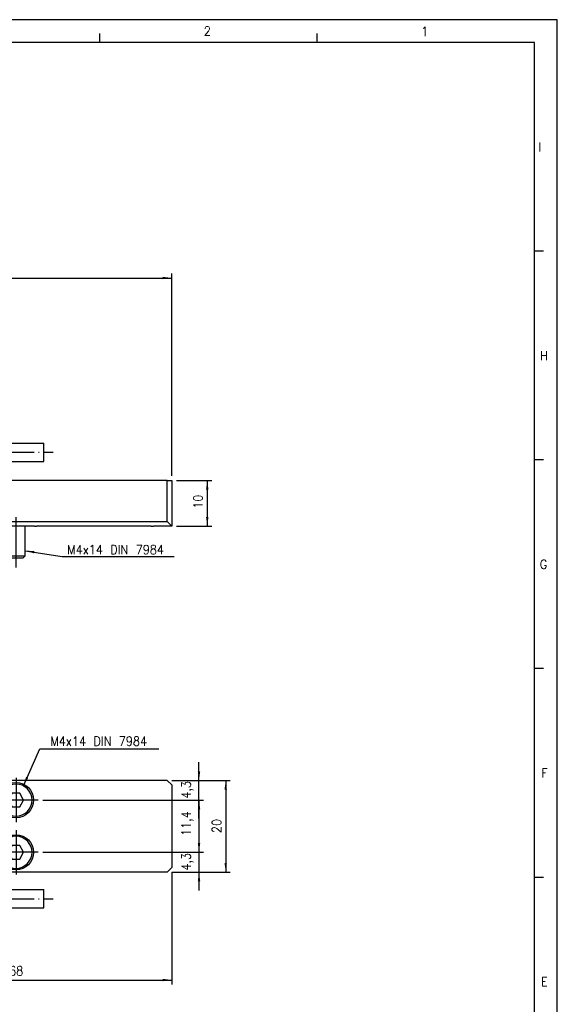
# Model space of a CAD drawing. Header units: millimetres. Extents: x -85 to 1903, y -72 to 348.
# Tile 7 of 9: x 392 to 509, y 133 to 348. Entities that reach past the tile are written whole.
import ezdxf

# ---------------------------------------------------------------- set-up
doc = ezdxf.new("R2010")
doc.units = ezdxf.units.MM
doc.linetypes.add('DOT_CENTER', pattern=[14, 12, -1, 0, -1])
doc.layers.add('1', color=7, linetype='Continuous')
doc.styles.add('CONVERTER_11', font='txt.shx', dxfattribs={"width": 0.9})
doc.dimstyles.new('ME10_DIM_26', dxfattribs={"dimtxt": 2, "dimasz": 2, "dimexe": 1, "dimexo": 1, "dimgap": 1, "dimtad": 1, "dimdsep": 46, "dimtxsty": 'CONVERTER_11', "dimsah": 1, "dimcen": 0.09, "dimclrd": 2, "dimclre": 2, "dimclrt": 2, "dimadec": 0, "dimazin": 0, "dimtfac": 1, "dimtdec": 4, "dimtix": 1, "dimtmove": 0, "dimatfit": 3, "dimfxl": 1, "dimtolj": 1, "dimtzin": 0, "dimarcsym": 0})
doc.dimstyles.new('ME10_DIM_29', dxfattribs={"dimtxt": 2, "dimasz": 2, "dimexe": 1, "dimexo": 1, "dimgap": 1, "dimtad": 1, "dimdsep": 46, "dimtxsty": 'CONVERTER_11', "dimsah": 1, "dimcen": 0.09, "dimclrd": 2, "dimclre": 2, "dimclrt": 2, "dimadec": 0, "dimazin": 0, "dimtfac": 1, "dimtdec": 4, "dimtix": 1, "dimtmove": 0, "dimatfit": 3, "dimfxl": 1, "dimtolj": 1, "dimtzin": 0, "dimarcsym": 0})
doc.dimstyles.new('ME10_DIM_35', dxfattribs={"dimtxt": 2, "dimasz": 2, "dimexe": 1, "dimexo": 1, "dimgap": 1, "dimtad": 1, "dimdsep": 46, "dimtxsty": 'CONVERTER_11', "dimsah": 1, "dimcen": 0.09, "dimclrd": 2, "dimclre": 2, "dimclrt": 2, "dimadec": 0, "dimazin": 0, "dimtfac": 1, "dimtdec": 4, "dimtix": 1, "dimtmove": 0, "dimatfit": 3, "dimfxl": 1, "dimtolj": 1, "dimtzin": 0, "dimarcsym": 0})
doc.dimstyles.new('ME10_DIM_36', dxfattribs={"dimtxt": 2, "dimasz": 2, "dimexe": 1, "dimexo": 1, "dimgap": 1, "dimtad": 1, "dimdsep": 46, "dimtxsty": 'CONVERTER_11', "dimsah": 1, "dimcen": 0.09, "dimclrd": 2, "dimclre": 2, "dimclrt": 2, "dimadec": 0, "dimazin": 0, "dimtfac": 1, "dimtdec": 4, "dimtix": 1, "dimtmove": 0, "dimatfit": 3, "dimfxl": 1, "dimtolj": 1, "dimtzin": 0, "dimarcsym": 0})
doc.dimstyles.new('ME10_DIM_37', dxfattribs={"dimtxt": 2, "dimasz": 2, "dimexe": 1, "dimexo": 1, "dimgap": 1, "dimtad": 1, "dimdsep": 46, "dimtxsty": 'CONVERTER_11', "dimsah": 1, "dimcen": 0.09, "dimclrd": 2, "dimclre": 2, "dimclrt": 2, "dimadec": 0, "dimazin": 0, "dimtfac": 1, "dimtdec": 4, "dimtix": 1, "dimtmove": 0, "dimatfit": 3, "dimfxl": 1, "dimtolj": 1, "dimtzin": 0, "dimarcsym": 0})
doc.dimstyles.new('ME10_DIM_38', dxfattribs={"dimtxt": 2, "dimasz": 2, "dimexe": 1, "dimexo": 1, "dimgap": 1, "dimtad": 1, "dimdsep": 46, "dimtxsty": 'CONVERTER_11', "dimsah": 1, "dimcen": 0.09, "dimclrd": 2, "dimclre": 2, "dimclrt": 2, "dimadec": 0, "dimazin": 0, "dimtfac": 1, "dimtdec": 4, "dimtix": 1, "dimtmove": 0, "dimatfit": 3, "dimfxl": 1, "dimtolj": 1, "dimtzin": 0, "dimarcsym": 0})
doc.dimstyles.new('ME10_DIM_39', dxfattribs={"dimtxt": 2, "dimasz": 2, "dimexe": 1, "dimexo": 1, "dimgap": 1, "dimtad": 1, "dimdsep": 46, "dimtxsty": 'CONVERTER_11', "dimsah": 1, "dimcen": 0.09, "dimclrd": 2, "dimclre": 2, "dimclrt": 2, "dimadec": 0, "dimazin": 0, "dimtfac": 1, "dimtdec": 4, "dimtix": 1, "dimtmove": 0, "dimatfit": 3, "dimfxl": 1, "dimtolj": 1, "dimtzin": 0, "dimarcsym": 0})
doc.dimstyles.get("Standard").update_dxf_attribs({"dimtxt": 0.18, "dimasz": 0.18, "dimexe": 0.18, "dimexo": 0.0625, "dimgap": 0.09, "dimtad": 0, "dimtih": 1, "dimtoh": 1, "dimdec": 4, "dimzin": 0, "dimdsep": 46, "dimtxsty": 'Standard', "dimcen": 0.09, "dimadec": 0, "dimazin": 0, "dimtfac": 1, "dimtdec": 4, "dimtofl": 0, "dimtmove": 0, "dimatfit": 3, "dimfxl": 1, "dimtolj": 1, "dimtzin": 0, "dimarcsym": 0})

# ---------------------------------------------------------------- blocks, each defined once
blk = doc.blocks.new('DIN_433_4_3_ARANDELA_INOX_1__17', base_point=(420.5, 237.4))
at = {"color": 7, "linetype": 'Continuous'}
blk.add_line((420.5, 237.4), (421, 237.4), dxfattribs=at)
blk = doc.blocks.new('DIN7984_M4X14_TORNILLO_1__18', base_point=(389, 230.4))
at = {"color": 7, "linetype": 'Continuous'}
for p, q in [((389, 230.9), (389, 237.4)), ((393, 230.9), (393, 237.4)), ((389, 230.9), (393, 230.9)), ((389.5, 230.4), (389, 230.9)), ((392.5, 230.4), (389.5, 230.4)), ((392.5, 230.4), (393, 230.9))]:
    blk.add_line(p, q, dxfattribs=at)
at = {"layer": '1', "color": 2, "linetype": 'DOT_CENTER'}
blk.add_line((391, 228.4), (391, 239.4), dxfattribs=at)
blk = doc.blocks.new('DIN7984_M4X14_TORNILLO_1_1__19', base_point=(389, 230.4))
at = {"color": 7, "linetype": 'Continuous'}
for p, q in [((389, 230.9), (389, 237.4)), ((393, 230.9), (393, 237.4)), ((389, 230.9), (393, 230.9)), ((389.5, 230.4), (389, 230.9)), ((392.5, 230.4), (389.5, 230.4)), ((392.5, 230.4), (393, 230.9))]:
    blk.add_line(p, q, dxfattribs=at)
at = {"layer": '1', "color": 2, "linetype": 'DOT_CENTER'}
blk.add_line((391, 228.4), (391, 239.4), dxfattribs=at)
blk = doc.blocks.new('DIN_433_4_3_ARANDELA_INOX__20', base_point=(395, 237.4))
at = {"color": 7, "linetype": 'Continuous'}
blk.add_line((395, 237.4), (395.5, 237.4), dxfattribs=at)
blk = doc.blocks.new('DIN912_M4X45_TORNILLO__21', base_point=(425, 238.3))
at = {"color": 7, "linetype": 'Continuous'}
for p, q in [((425, 244.5), (425, 241.5)), ((425, 241.5), (425, 239.95)), ((425, 239.95), (425, 238.3))]:
    blk.add_line(p, q, dxfattribs=at)
blk = doc.blocks.new('TIRANTE_TENSOR__22', base_point=(349, 237.99))
at = {"color": 7, "linetype": 'Continuous'}
for p, q in [((351, 243.85), (350.15, 243)), ((351, 243.85), (352.5, 243.85)), ((352.5, 243.85), (352.5, 243)), ((357, 242.35), (357, 243.25)), ((349.5, 242.35), (349, 241.85)), ((349, 240.13), (349, 241.85)), ((349.65, 242.5), (349.5, 242.35)), ((349.5, 242.35), (351.5, 242.35)), ((351.5, 242.35), (352.5, 242.35)), ((351.5, 242.35), (351.5, 239.46)), ((352.5, 242.5), (352.5, 242.35)), ((352.5, 242.35), (357, 242.35)), ((351.5, 239.46), (349, 240.13)), ((357, 237.99), (351.5, 239.46))]:
    blk.add_line(p, q, dxfattribs=at)
blk = doc.blocks.new('CARCASA_TENSOR__23', base_point=(357, 237.4))
at = {"color": 7, "linetype": 'Continuous'}
for p, q in [((357, 243.25), (357, 247.4)), ((357, 247.4), (358, 247.4)), ((358, 247.4), (358, 238.4)), ((424, 247.4), (358, 247.4)), ((424, 238.4), (424, 247.4)), ((424, 247.4), (425, 247.4)), ((425, 247.4), (425, 244.5)), ((357, 242.35), (357, 243.25)), ((425, 244.5), (425, 241.5)), ((357, 237.4), (357, 242.35)), ((425, 241.5), (425, 239.95)), ((425, 239.95), (425, 238.3)), ((358, 238.4), (357, 237.4)), ((395, 237.4), (357, 237.4)), ((358, 238.4), (424, 238.4)), ((395, 237.4), (395.5, 237.4)), ((420.5, 237.4), (395.5, 237.4)), ((420.5, 237.4), (421, 237.4)), ((425, 237.4), (421, 237.4)), ((424, 238.4), (425, 237.4)), ((425, 238.3), (425, 237.4))]:
    blk.add_line(p, q, dxfattribs=at)
blk = doc.blocks.new('SUBCONJUNTO_TENSOR_REGLA_EXPOSED_TENSADA__24', base_point=(349, 230.4))
for name, p in [('CARCASA_TENSOR__23', (357, 237.4)), ('TIRANTE_TENSOR__22', (349, 237.99)), ('DIN912_M4X45_TORNILLO__21', (425, 238.3)), ('DIN7984_M4X14_TORNILLO_1__18', (389, 230.4)), ('DIN7984_M4X14_TORNILLO_1_1__19', (389, 230.4)), ('DIN_433_4_3_ARANDELA_INOX__20', (395, 237.4)), ('DIN_433_4_3_ARANDELA_INOX_1__17', (420.5, 237.4))]:
    blk.add_blockref(name, p)
blk = doc.blocks.new('CABEZA_REGLA_EXPOSED_1__25', base_point=(276, 243.6))
at = {"color": 7, "linetype": 'Continuous'}
for p, q in [((276, 255.6), (283, 255.6)), ((276, 243.6), (276, 255.6)), ((315, 255.6), (283, 255.6)), ((283, 243.6), (283, 255.6)), ((315, 255.6), (315, 243.6)), ((322, 255.6), (315, 255.6)), ((322, 255.4), (322, 255.6)), ((322, 246.4), (322, 255.4)), ((323.79, 255.4), (322, 255.4)), ((324.71, 254.69), (324.15, 255.25)), ((329, 254.4), (325.41, 254.4)), ((329.5, 253.9), (329, 254.4)), ((329, 247.4), (329, 254.4)), ((329.5, 253.9), (329.5, 247.9)), ((370.84, 255.52), (397.09, 255.52)), ((397.09, 251.54), (397.09, 255.52)), ((343.34, 252.9), (329.5, 252.9)), ((370.84, 251.52), (397.09, 251.52)), ((397.09, 251.52), (397.09, 251.54)), ((329, 247.4), (325.41, 247.4)), ((329.5, 247.9), (329, 247.4)), ((343.34, 248.9), (329.5, 248.9)), ((284.78, 246.6), (284.78, 243.6)), ((284.78, 246.6), (286.02, 246.6)), ((286.02, 246.6), (286.02, 243.6)), ((307.48, 246.6), (307.48, 243.6)), ((307.48, 246.6), (308.72, 246.6)), ((308.72, 246.6), (308.72, 243.6)), ((322, 243.6), (322, 246.4)), ((323.79, 246.4), (322, 246.4)), ((324.71, 247.11), (324.15, 246.55)), ((276, 243.6), (283, 243.6)), ((284.78, 243.6), (283, 243.6)), ((284.78, 243.6), (286.02, 243.6)), ((307.48, 243.6), (286.02, 243.6)), ((307.48, 243.6), (308.72, 243.6)), ((315, 243.6), (308.72, 243.6)), ((315, 243.6), (322, 243.6))]:
    blk.add_line(p, q, dxfattribs=at)
for centre, radius in [((279, 246.6), 1.85), ((279, 246.6), 1.6), ((279, 246.6), 1.25), ((319, 246.6), 1.85), ((319, 246.6), 1.6), ((319, 246.6), 1.25)]:
    blk.add_circle(centre, radius, dxfattribs=at)
for centre, radius, start, end in [((323.79, 254.9), 0.5, 45, 90), ((325.41, 255.4), 1, 225, 270), ((325.41, 246.4), 1, 90, 135), ((323.79, 246.9), 0.5, 270, 315)]:
    blk.add_arc(centre, radius, start, end, dxfattribs=at)
for points, knots in [([(343.34, 252.9), (344.18, 252.91), (345.68, 252.92), (347.65, 252.99), (349.6, 253.1), (351.43, 253.24), (353.12, 253.44), (354.38, 253.62), (355.25, 253.79), (355.96, 253.95), (356.28, 254.05), (356.46, 254.11)], [0, 0, 0, 0, 2.5135, 4.508223, 5.906104, 8.384034, 10.000031, 11.019237, 12.197407, 12.657012, 13.209669, 13.209669, 13.209669, 13.209669]), ([(356.46, 254.11), (356.66, 254.17), (357.11, 254.31), (357.92, 254.5), (359.01, 254.72), (360.42, 254.93), (362.36, 255.16), (364.64, 255.34), (367.04, 255.46), (369.1, 255.51), (370.32, 255.52), (370.84, 255.52)], [0, 0, 0, 0, 0.62921, 1.420102, 2.48505, 3.957263, 5.711348, 8.336658, 10.820159, 12.928802, 14.497554, 14.497554, 14.497554, 14.497554]), ([(370.84, 251.52), (370.01, 251.51), (368.5, 251.5), (366.54, 251.43), (364.8, 251.33), (362.97, 251.2), (361.18, 251), (359.71, 250.78), (358.8, 250.6), (358.18, 250.45), (357.86, 250.35), (357.72, 250.31)], [0, 0, 0, 0, 2.5135, 4.508223, 5.906104, 7.729569, 10.000007, 11.308715, 12.197405, 12.780523, 13.209686, 13.209686, 13.209686, 13.209686]), ([(357.72, 250.31), (357.52, 250.25), (357.07, 250.11), (356.27, 249.91), (355.18, 249.7), (353.65, 249.47), (351.71, 249.25), (349.43, 249.07), (347.14, 248.96), (345.09, 248.91), (343.86, 248.9), (343.34, 248.9)], [0, 0, 0, 0, 0.62921, 1.420102, 2.48505, 3.957263, 6.044379, 8.336662, 10.820163, 12.928805, 14.497557, 14.497557, 14.497557, 14.497557])]:
    blk.add_open_spline(points, degree=3, knots=knots, dxfattribs=at)
at = {"layer": '1', "color": 2, "linetype": 'DOT_CENTER'}
for p, q in [((368.84, 253.52), (399.09, 253.52)), ((279, 249.45), (279, 243.75)), ((319, 249.45), (319, 243.75)), ((325.79, 250.9), (320, 250.9)), ((345.34, 250.9), (323.41, 250.9)), ((281.85, 246.6), (276.15, 246.6)), ((321.85, 246.6), (316.15, 246.6))]:
    blk.add_line(p, q, dxfattribs=at)
at = {"layer": '1', "color": 30, "linetype": 'Continuous'}
for centre in [(279, 246.6), (319, 246.6)]:
    blk.add_arc(centre, 1.5, 175, 95, dxfattribs=at)
blk = doc.blocks.new('EXT_EXTA-1040__26', base_point=(11, 230.4))
for name, p in [('CABEZA_REGLA_EXPOSED_1__25', (276, 243.6)), ('SUBCONJUNTO_TENSOR_REGLA_EXPOSED_TENSADA__24', (349, 230.4))]:
    blk.add_blockref(name, p)
blk = doc.blocks.new('*D133')
at = {"layer": '1', "color": 2, "linetype": 'Continuous'}
for p, q in [((11, 246.09), (11, 292.57)), ((425, 248.4), (425, 292.57)), ((11, 291.57), (425, 291.57))]:
    blk.add_line(p, q, dxfattribs=at)
at = {"layer": '1', "color": 2}
for points in [[(13, 291.84), (13, 291.31), (11, 291.57)], [(423, 291.31), (423, 291.84), (425, 291.57)]]:
    blk.add_solid(points, dxfattribs=at)
at = {"layer": '1', "color": 2, "insert": (221.08, 292.57), "char_height": 2, "attachment_point": 7, "rotation": 0.0001, "line_spacing_factor": 0.60024, "style": 'CONVERTER_11'}
blk.add_mtext('LT:CM+174', dxfattribs=at)
blk = doc.blocks.new('*D136')
at = {"layer": '1', "color": 2, "linetype": 'Continuous'}
for p, q in [((426, 247.4), (433.72, 247.4)), ((432.72, 247.4), (432.72, 237.4)), ((426, 237.4), (433.72, 237.4))]:
    blk.add_line(p, q, dxfattribs=at)
at = {"layer": '1', "color": 2}
for points in [[(432.99, 245.4), (432.46, 245.4), (432.72, 247.4)], [(432.46, 239.4), (432.99, 239.4), (432.72, 237.4)]]:
    blk.add_solid(points, dxfattribs=at)
at = {"layer": '1', "color": 2, "insert": (431.72, 241.2), "char_height": 2, "attachment_point": 7, "rotation": 90, "line_spacing_factor": 0.60024, "style": 'CONVERTER_11'}
blk.add_mtext('10', dxfattribs=at)
blk = doc.blocks.new('TIRANTE_TENSOR__80', base_point=(349, 166.8))
at = {"color": 7, "linetype": 'Continuous'}
for p, q in [((351.5, 177), (351.4, 176.9)), ((351.5, 177), (357, 177)), ((357, 169.08), (357, 177)), ((352.5, 173.65), (351.83, 173.65)), ((352.5, 173.25), (352.5, 173.65)), ((349, 169.7), (349, 170.62)), ((349.89, 170.15), (349.5, 170.15)), ((349.5, 170.15), (349.5, 169.7)), ((351.4, 166.9), (351.5, 166.8)), ((351.5, 166.8), (353.71, 166.8))]:
    blk.add_line(p, q, dxfattribs=at)
blk = doc.blocks.new('DIN912_M4X45_TORNILLO__81', base_point=(425, 168.8))
at = {"color": 7, "linetype": 'Continuous'}
for p, q in [((425, 175), (425, 174.99)), ((425, 174.99), (425, 172.84)), ((425, 172.84), (425, 171.14)), ((425, 171.14), (425, 168.8))]:
    blk.add_line(p, q, dxfattribs=at)
blk = doc.blocks.new('DIN7984_M4X14_TORNILLO_1_1__82', base_point=(387.5, 162.7))
at = {"color": 7, "linetype": 'Continuous'}
for p, q in [((390.15, 167.7), (389.34, 166.2)), ((391.85, 167.7), (390.15, 167.7)), ((392.66, 166.2), (391.85, 167.7)), ((389.34, 166.2), (390.15, 164.7)), ((391.85, 164.7), (392.66, 166.2)), ((390.15, 164.7), (391.85, 164.7))]:
    blk.add_line(p, q, dxfattribs=at)
for start, end in [(0, 180), (180, 0)]:
    blk.add_arc((391, 166.2), 3.5, start, end, dxfattribs=at)
blk = doc.blocks.new('DIN7984_M4X14_TORNILLO_1__83', base_point=(387.5, 174.1))
at = {"color": 7, "linetype": 'Continuous'}
for p, q in [((390.15, 179.1), (389.34, 177.6)), ((391.85, 179.1), (390.15, 179.1)), ((392.66, 177.6), (391.85, 179.1)), ((389.34, 177.6), (390.15, 176.1)), ((391.85, 176.1), (392.66, 177.6)), ((390.15, 176.1), (391.85, 176.1))]:
    blk.add_line(p, q, dxfattribs=at)
for start, end in [(0, 180), (180, 0)]:
    blk.add_arc((391, 177.6), 3.5, start, end, dxfattribs=at)
blk = doc.blocks.new('CARCASA_TENSOR__84', base_point=(357, 161.9))
at = {"color": 7, "linetype": 'Continuous'}
for p, q in [((358, 181.9), (357, 180.9)), ((357, 177), (357, 180.9)), ((424, 181.9), (358, 181.9)), ((425, 180.9), (424, 181.9)), ((425, 180.9), (425, 175)), ((357, 169.08), (357, 177)), ((425, 175), (425, 174.99)), ((425, 174.99), (425, 172.84)), ((425, 172.84), (425, 171.14)), ((425, 171.14), (425, 168.8)), ((425, 168.8), (425, 162.9)), ((424, 161.9), (361.58, 161.9)), ((424, 161.9), (425, 162.9))]:
    blk.add_line(p, q, dxfattribs=at)
for centre in [(391, 177.6), (391, 166.2)]:
    blk.add_circle(centre, 3.85, dxfattribs=at)
at = {"layer": '1', "color": 2, "linetype": 'DOT_CENTER'}
for p, q in [((391, 182.45), (391, 172.75)), ((395.85, 177.6), (386.15, 177.6)), ((391, 171.05), (391, 161.35)), ((395.85, 166.2), (386.15, 166.2))]:
    blk.add_line(p, q, dxfattribs=at)
blk = doc.blocks.new('SUBCONJUNTO_TENSOR_REGLA_EXPOSED_TENSADA__85', base_point=(349, 161.9))
for name, p in [('CARCASA_TENSOR__84', (357, 161.9)), ('DIN7984_M4X14_TORNILLO_1__83', (387.5, 174.1)), ('TIRANTE_TENSOR__80', (349, 166.8)), ('DIN912_M4X45_TORNILLO__81', (425, 168.8)), ('DIN7984_M4X14_TORNILLO_1_1__82', (387.5, 162.7))]:
    blk.add_blockref(name, p)
blk = doc.blocks.new('CABEZA_REGLA_EXPOSED_1__86', base_point=(276, 154.07))
at = {"color": 7, "linetype": 'Continuous'}
for p, q in [((277, 183.4), (283, 183.4)), ((316.27, 182.8), (278.7, 182.8)), ((316.27, 182.7), (278.7, 182.7)), ((283, 183.2), (283, 183.4)), ((315, 183.2), (283, 183.2)), ((315, 183.4), (321, 183.4)), ((315, 183.4), (315, 183.2)), ((276, 182.4), (276, 165.4)), ((276.7, 180.8), (276.7, 170.03)), ((276.8, 180.8), (276.8, 170.03)), ((279.35, 180.78), (279.97, 180.12)), ((279.38, 179.87), (279.35, 180.78)), ((322, 182.4), (322, 178.4)), ((278.72, 179.25), (279.38, 179.87)), ((279.63, 179.28), (278.72, 179.25)), ((280.25, 178.62), (279.63, 179.28)), ((279.97, 180.12), (280.88, 180.15)), ((280.88, 180.15), (280.22, 179.53)), ((280.22, 179.53), (280.25, 178.62)), ((320.64, 179.12), (320.27, 179.49)), ((320.41, 179.49), (320.71, 179.19)), ((321.2, 176.42), (321.2, 177.77)), ((321.3, 176.45), (321.3, 177.77)), ((322, 178.4), (322, 173.9)), ((323.79, 178.4), (322, 178.4)), ((324.71, 177.69), (324.15, 178.25)), ((329, 177.4), (325.41, 177.4)), ((329.5, 176.9), (329, 177.4)), ((329, 177.35), (329, 177.4)), ((329, 177), (329, 177.35)), ((329, 176.75), (329, 177)), ((329, 176.4), (329, 176.75)), ((329, 176.38), (329, 176.4)), ((329, 176.2), (329, 176.38)), ((329.5, 176.9), (329.5, 173.9)), ((329, 176), (329, 176.2)), ((329, 174.7), (329, 176)), ((329, 173.9), (329, 174.7)), ((343.34, 175.9), (329.5, 175.9)), ((322, 169.4), (322, 173.9)), ((329, 172), (329, 173.9)), ((329, 171.9), (329, 172)), ((329.5, 173.9), (329.5, 170.9)), ((321.2, 167), (321.2, 171.38)), ((321.3, 167), (321.3, 171.35)), ((324.71, 170.11), (324.15, 169.55)), ((329, 170.4), (325.41, 170.4)), ((329, 171.8), (329, 171.9)), ((329, 171.4), (329, 171.8)), ((329, 170.4), (329, 171.4)), ((329.5, 170.9), (329, 170.4)), ((338.65, 171.9), (329.5, 171.9)), ((339, 171.9), (338.65, 171.9)), ((340.84, 171.9), (339, 171.9)), ((343.34, 171.9), (340.84, 171.9)), ((277.59, 168.31), (277.29, 168.61)), ((277.73, 168.31), (277.36, 168.68)), ((317.12, 167.65), (317.78, 168.27)), ((318.03, 167.68), (317.12, 167.65)), ((317.78, 168.27), (317.75, 169.18)), ((317.75, 169.18), (318.37, 168.52)), ((318.65, 167.02), (318.03, 167.68)), ((318.37, 168.52), (319.28, 168.55)), ((319.28, 168.55), (318.62, 167.93)), ((318.62, 167.93), (318.65, 167.02)), ((323.79, 169.4), (322, 169.4)), ((322, 165.4), (322, 169.4)), ((277, 164.4), (283, 164.4)), ((319.3, 165.1), (281.73, 165.1)), ((281.73, 165), (319.3, 165)), ((283, 164.6), (315, 164.6)), ((283, 164.4), (283, 164.6)), ((315, 164.6), (315, 164.4)), ((315, 164.4), (321, 164.4)), ((370.84, 158.07), (397.09, 158.07)), ((397.09, 154.07), (397.09, 158.07)), ((370.84, 154.07), (397.09, 154.07))]:
    blk.add_line(p, q, dxfattribs=at)
for centre, radius in [((279.8, 179.7), 2.1), ((279.8, 179.7), 1.9), ((319, 180.9), 1.75), ((319, 180.9), 1.25), ((318.2, 168.1), 2.1), ((318.2, 168.1), 1.9), ((279, 166.9), 1.75), ((279, 166.9), 1.25)]:
    blk.add_circle(centre, radius, dxfattribs=at)
for centre, radius, start, end in [((277, 182.4), 1, 90, 180), ((278.7, 180.8), 2, 90, 180), ((278.7, 180.8), 1.9, 90, 180), ((316.27, 180.8), 2, 49.0546, 90), ((316.27, 180.8), 1.9, 46.1691, 90), ((319, 180.9), 2, 315, 135.1434), ((321, 182.4), 1, 0, 90), ((319, 180.9), 1.9, 138.0289, 311.983), ((319.3, 177.77), 1.9, 0, 45), ((319.3, 177.77), 2, 0, 45), ((317, 173.9), 4.9, 328.9973, 31.0027), ((317, 173.9), 5, 0, 30.6834), ((323.79, 177.9), 0.5, 45, 90), ((325.41, 178.4), 1, 225, 270), ((317, 173.9), 5, 329.3166, 0), ((278.7, 170.03), 2, 180, 225), ((278.7, 170.03), 1.9, 180, 225), ((325.41, 169.4), 1, 90, 135), ((279, 166.9), 2, 135, 315.1434), ((279, 166.9), 1.9, 318.0289, 131.983), ((323.79, 169.9), 0.5, 270, 315), ((281.73, 167), 1.9, 226.1691, 270), ((319.3, 167), 2, 270, 0), ((319.3, 167), 1.9, 270, 0), ((277, 165.4), 1, 180, 270), ((281.73, 167), 2, 229.0546, 270), ((321, 165.4), 1, 270, 0)]:
    blk.add_arc(centre, radius, start, end, dxfattribs=at)
for points, knots in [([(343.34, 175.9), (344.06, 175.87), (345.7, 175.81), (348.13, 175.28), (350.55, 174.38), (352.61, 173.23), (354.59, 171.77), (356.39, 169.96), (357.9, 167.89), (358.61, 166.43), (358.92, 165.79)], [0, 0, 0, 0, 2.15213, 4.940557, 7.404167, 9.865227, 12.001447, 14.762895, 17.510173, 19.631958, 19.631958, 19.631958, 19.631958]), ([(355.26, 164.18), (354.99, 164.74), (354.44, 165.85), (353.28, 167.41), (351.95, 168.74), (350.51, 169.81), (348.94, 170.7), (347.24, 171.35), (345.32, 171.81), (344.05, 171.87), (343.34, 171.9)], [0, 0, 0, 0, 1.854065, 3.711082, 5.820544, 7.452888, 9.093822, 11.223598, 12.87218, 15.011673, 15.011673, 15.011673, 15.011673]), ([(358.92, 165.79), (359.2, 165.24), (359.74, 164.12), (360.81, 162.69), (362.11, 161.34), (363.53, 160.24), (365.25, 159.27), (367.01, 158.59), (368.95, 158.15), (370.21, 158.1), (370.84, 158.07)], [0, 0, 0, 0, 1.854065, 3.711082, 5.340213, 7.452892, 9.093827, 11.223602, 13.117239, 15.011842, 15.011842, 15.011842, 15.011842]), ([(370.84, 154.07), (370.02, 154.1), (368.37, 154.17), (365.85, 154.75), (363.54, 155.64), (361.39, 156.85), (359.52, 158.27), (357.87, 159.95), (356.39, 161.9), (355.67, 163.36), (355.26, 164.18)], [0, 0, 0, 0, 2.470864, 4.940772, 7.721207, 9.86523, 12.315819, 14.763112, 16.887771, 19.632171, 19.632171, 19.632171, 19.632171])]:
    blk.add_open_spline(points, degree=3, knots=knots, dxfattribs=at)
at = {"layer": '1', "color": 2, "linetype": 'DOT_CENTER'}
for p, q in [((279.8, 182.8), (279.8, 176.6)), ((319, 183.65), (319, 178.15)), ((321.75, 180.9), (316.25, 180.9)), ((282.9, 179.7), (276.7, 179.7)), ((325.79, 173.9), (320, 173.9)), ((323.41, 173.9), (345.34, 173.9)), ((318.2, 171.2), (318.2, 165)), ((279, 169.65), (279, 164.15)), ((321.3, 168.1), (315.1, 168.1)), ((281.75, 166.9), (276.25, 166.9)), ((368.84, 156.07), (399.09, 156.07))]:
    blk.add_line(p, q, dxfattribs=at)
at = {"layer": '1', "color": 30, "linetype": 'Continuous'}
for centre in [(319, 180.9), (279, 166.9)]:
    blk.add_arc(centre, 1.5, 175, 95, dxfattribs=at)
blk = doc.blocks.new('EXT_EXTA-1040__87', base_point=(11, 154.07))
for name, p in [('CABEZA_REGLA_EXPOSED_1__86', (276, 154.07)), ('SUBCONJUNTO_TENSOR_REGLA_EXPOSED_TENSADA__85', (349, 161.9))]:
    blk.add_blockref(name, p)
blk = doc.blocks.new('*D140')
at = {"layer": '1', "color": 2, "linetype": 'Continuous'}
for p, q in [((357, 176), (357, 137.32)), ((425, 161.9), (425, 137.32)), ((357, 138.32), (425, 138.32))]:
    blk.add_line(p, q, dxfattribs=at)
at = {"layer": '1', "color": 2}
for points in [[(359, 138.58), (359, 138.05), (357, 138.32)], [(423, 138.05), (423, 138.58), (425, 138.32)]]:
    blk.add_solid(points, dxfattribs=at)
at = {"layer": '1', "color": 2, "insert": (389.5, 139.32), "char_height": 2, "attachment_point": 7, "rotation": 0.0001, "line_spacing_factor": 0.60024, "style": 'CONVERTER_11'}
blk.add_mtext('68', dxfattribs=at)
blk = doc.blocks.new('*D141')
at = {"layer": '1', "color": 2, "linetype": 'Continuous'}
for p, q in [((396.85, 177.6), (431.92, 177.6)), ((430.92, 177.6), (430.92, 166.2)), ((396.85, 166.2), (431.92, 166.2))]:
    blk.add_line(p, q, dxfattribs=at)
at = {"layer": '1', "color": 2}
for points in [[(431.19, 175.6), (430.66, 175.6), (430.92, 177.6)], [(430.66, 168.2), (431.19, 168.2), (430.92, 166.2)]]:
    blk.add_solid(points, dxfattribs=at)
at = {"layer": '1', "color": 2, "insert": (429.72, 169.75), "char_height": 2, "attachment_point": 7, "rotation": 90, "line_spacing_factor": 0.60024, "style": 'CONVERTER_11'}
blk.add_mtext('11,4', dxfattribs=at)
blk = doc.blocks.new('*D142')
at = {"layer": '1', "color": 2, "linetype": 'Continuous'}
for p, q in [((430.92, 181.9), (430.92, 185.9)), ((425, 181.9), (431.92, 181.9)), ((430.92, 177.6), (430.92, 181.9)), ((396.85, 177.6), (431.92, 177.6)), ((430.92, 173.6), (430.92, 177.6))]:
    blk.add_line(p, q, dxfattribs=at)
at = {"layer": '1', "color": 2}
for points in [[(430.66, 183.9), (431.19, 183.9), (430.92, 181.9)], [(431.19, 175.6), (430.66, 175.6), (430.92, 177.6)]]:
    blk.add_solid(points, dxfattribs=at)
at = {"layer": '1', "color": 2, "insert": (429.72, 177.9), "char_height": 2, "attachment_point": 7, "rotation": 90, "line_spacing_factor": 0.60024, "style": 'CONVERTER_11'}
blk.add_mtext('4,3', dxfattribs=at)
blk = doc.blocks.new('*D143')
at = {"layer": '1', "color": 2, "linetype": 'Continuous'}
for p, q in [((430.92, 170.2), (430.92, 166.2)), ((396.85, 166.2), (431.92, 166.2)), ((430.92, 166.2), (430.92, 161.9)), ((425, 161.9), (431.92, 161.9)), ((430.92, 161.9), (430.92, 157.9))]:
    blk.add_line(p, q, dxfattribs=at)
at = {"layer": '1', "color": 2}
for points in [[(430.66, 168.2), (431.19, 168.2), (430.92, 166.2)], [(431.19, 159.9), (430.66, 159.9), (430.92, 161.9)]]:
    blk.add_solid(points, dxfattribs=at)
at = {"layer": '1', "color": 2, "insert": (429.72, 162.2), "char_height": 2, "attachment_point": 7, "rotation": 90, "line_spacing_factor": 0.60024, "style": 'CONVERTER_11'}
blk.add_mtext('4,3', dxfattribs=at)
blk = doc.blocks.new('*D144')
at = {"layer": '1', "color": 2, "linetype": 'Continuous'}
for p, q in [((425, 181.9), (437.75, 181.9)), ((436.75, 181.9), (436.75, 161.9)), ((425, 161.9), (437.75, 161.9))]:
    blk.add_line(p, q, dxfattribs=at)
at = {"layer": '1', "color": 2}
for points in [[(437.01, 179.9), (436.49, 179.9), (436.75, 181.9)], [(436.49, 163.9), (437.01, 163.9), (436.75, 161.9)]]:
    blk.add_solid(points, dxfattribs=at)
at = {"layer": '1', "color": 2, "insert": (435.75, 170.4), "char_height": 2, "attachment_point": 7, "rotation": 90, "line_spacing_factor": 0.60024, "style": 'CONVERTER_11'}
blk.add_mtext('20', dxfattribs=at)
blk = doc.blocks.new('_A2', base_point=(504.09, -67.04))
at = {"layer": '1', "color": 2, "linetype": 'Continuous'}
for p, q in [((509.09, 347.96), (-84.91, 347.96)), ((509.09, -72.04), (509.09, 347.96)), ((409.26, 342.96), (409.26, 344.96)), ((456.67, 342.96), (456.67, 344.96)), ((506.09, 297.41), (504.09, 297.41)), ((506.09, 251.85), (504.09, 251.85)), ((506.09, 206.3), (504.09, 206.3)), ((506.09, 160.74), (504.09, 160.74))]:
    blk.add_line(p, q, dxfattribs=at)
at = {"layer": '1', "color": 7, "linetype": 'Continuous'}
for p, q in [((504.09, 342.96), (-64.91, 342.96)), ((504.09, -67.04), (504.09, 342.96))]:
    blk.add_line(p, q, dxfattribs=at)
at = {"layer": '1', "color": 2, "char_height": 2, "line_spacing_factor": 1.20048, "style": 'CONVERTER_11'}
for s, insert, attachment_point in [('2', (431.96, 345.48), 4), ('1', (479.38, 345.4), 4), ('I', (505.59, 320.19), 6), ('H', (507.03, 274.63), 6), ('G', (506.91, 229.08), 6), ('F', (506.99, 183.52), 6), ('E', (506.99, 137.96), 6)]:
    blk.add_mtext(s, dxfattribs=dict(at, insert=insert, attachment_point=attachment_point))
blk = doc.blocks.new('Alzado1', base_point=(168, 243))
at = {"layer": '1', "color": 2}
blk.add_solid([(395.017, 231.991), (394.936, 231.471), (393, 232.037)], dxfattribs=at)
blk.add_blockref('EXT_EXTA-1040__26', (11, 230.4))
at = {"layer": '1', "color": 2, "style": 'CONVERTER_11', "width": 0.9}
blk.add_text('M4x14 DIN 7984', height=2, dxfattribs=at).set_placement((402.175, 231.287))
at = {"layer": '1'}
dim = blk.add_linear_dim(base=(11, 291.575), p1=(425, 247.4), p2=(11, 245.089), text='LT:CM+174', dimstyle='ME10_DIM_26', dxfattribs=at)
dim.commit()
dim.dimension.update_dxf_attribs({"geometry": '*D133', "text_midpoint": (228.107, 293.575), "text_rotation": 0.00014})
dim = blk.add_aligned_dim(p1=(425, 237.4), p2=(425, 247.4), distance=-7.724, dimstyle='ME10_DIM_29', dxfattribs=at)
dim.commit()
dim.dimension.update_dxf_attribs({"geometry": '*D136', "text_midpoint": (430.724, 242.4), "text_rotation": 90})
at = {"layer": '1', "color": 2, "linetype": 'Continuous', "has_arrowhead": 0}
blk.add_leader([(393, 232.037), (401.055, 230.791), (425.475, 230.791)], dimstyle='Standard', dxfattribs=at)
blk = doc.blocks.new('Superior1', base_point=(168, 168.746))
at = {"layer": '1', "color": 2}
blk.add_solid([(393.179, 182.642), (393.661, 182.43), (392.613, 180.706)], dxfattribs=at)
blk.add_blockref('EXT_EXTA-1040__87', (11, 154.07))
at = {"layer": '1', "color": 2, "style": 'CONVERTER_11', "width": 0.9}
blk.add_text('M4x14 DIN 7984', height=2, dxfattribs=at).set_placement((398.488, 189.46))
at = {"layer": '1'}
for base, p1, p2, dimstyle, picture, middle in [((430.923, 177.6), (424, 181.9), (395.85, 177.6), 'ME10_DIM_37', '*D142', (428.823, 179.75)), ((436.75, 181.9), (424, 161.9), (424, 181.9), 'ME10_DIM_39', '*D144', (434.75, 171.9)), ((430.923, 177.6), (395.85, 166.2), (395.85, 177.6), 'ME10_DIM_36', '*D141', (428.823, 171.9)), ((430.923, 166.2), (424, 161.9), (395.85, 166.2), 'ME10_DIM_38', '*D143', (428.823, 164.05))]:
    dim = blk.add_linear_dim(base=base, p1=p1, p2=p2, angle=90, dimstyle=dimstyle, dxfattribs=at)
    dim.commit()
    dim.dimension.update_dxf_attribs({"geometry": picture, "text_midpoint": middle, "text_rotation": 90})
dim = blk.add_linear_dim(base=(357, 138.317), p1=(425, 162.9), p2=(357, 177), dimstyle='ME10_DIM_35', dxfattribs=at)
dim.commit()
dim.dimension.update_dxf_attribs({"geometry": '*D140', "text_midpoint": (391, 140.317), "text_rotation": 0.00014})
at = {"layer": '1', "color": 2, "linetype": 'Continuous', "has_arrowhead": 0}
blk.add_leader([(392.613, 180.706), (396.19, 188.821), (422.19, 188.821)], dimstyle='Standard', dxfattribs=at)

msp = doc.modelspace()

# ---------------------------------------------------------------- block references
for name, p in [('_A2', (504.09, -67.04)), ('Alzado1', (168, 243)), ('Superior1', (168, 168.75))]:
    msp.add_blockref(name, p)

doc.saveas('drawing.dxf')
